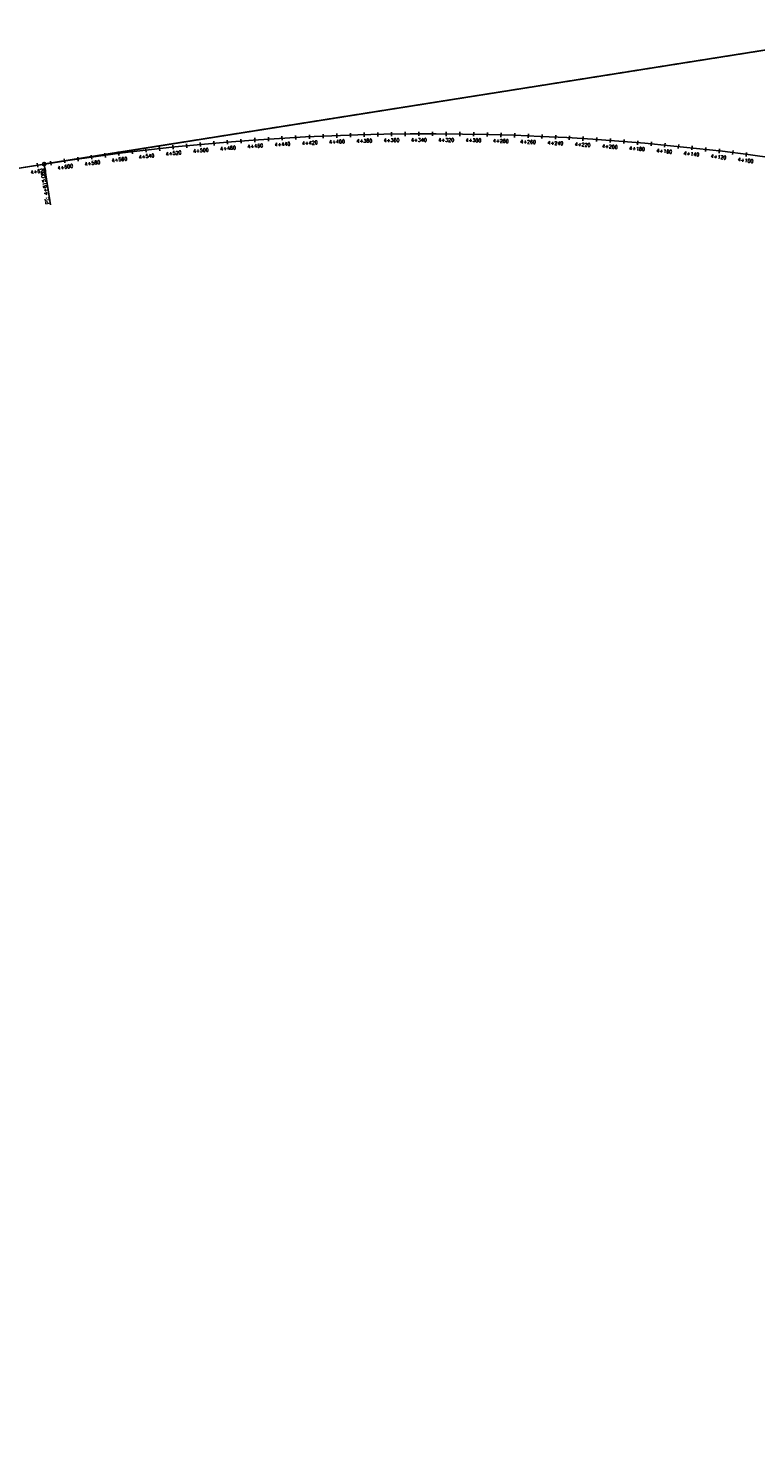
# Model space of a CAD drawing. Header units: metres. Extents: x 1075226 to 1080109, y 1572445 to 1573471.
# Tile 2 of 10: x 1075755 to 1076286, y 1572445 to 1573471. Entities that reach past the tile are written whole.
import ezdxf

# ---------------------------------------------------------------- set-up
doc = ezdxf.new("R2010")
doc.units = ezdxf.units.M
doc.linetypes.add('HIDDEN', pattern=[0.375, 0.25, -0.125])
for name, color, linetype in [('C-ROAD-CNTR-N', 92, 'Continuous'), ('C-ROAD-LINE-EXTN', 252, 'HIDDEN'), ('C-ROAD-STAN', 11, 'Continuous'), ('C-ROAD-STAN-MAJR', 11, 'Continuous'), ('C-ROAD-STAN-MINR', 11, 'Continuous')]:
    doc.layers.add(name, color=color, linetype=linetype)
doc.styles.get("Standard").update_dxf_attribs({"font": 'simplex.shx'})

# ---------------------------------------------------------------- blocks, each defined once
blk = doc.blocks.new('AeccTickLine')
blk.add_line((0, -0.5), (0, 0.5))
blk = doc.blocks.new('AeccTickCircle')
blk.add_circle((0, 0), 1)

msp = doc.modelspace()

# ---------------------------------------------------------------- linework, layer by layer
at = {"flags": 128}
msp.add_lwpolyline([(1080096, 1573338.1), (1078176.5, 1572444.8), (1076394.5, 1573470.9), (1075229.4, 1573286.5)], dxfattribs=at)
at = {"layer": 'C-ROAD-CNTR-N', "color": 92, "linetype": 'Continuous', "lineweight": -3, "flags": 128}
msp.add_lwpolyline([(1080096, 1573338.1), (1079024.1, 1572839.2, -0.244193), (1077366.4, 1572911.3), (1076945.8, 1573153.5, 0.171517), (1075766.2, 1573371.5), (1075229.4, 1573286.5)], format="xyb", dxfattribs=at)
at = {"layer": 'C-ROAD-LINE-EXTN', "color": 252, "linetype": 'HIDDEN', "lineweight": -3}
msp.add_line((1076394.5, 1573470.9), (1075766.2, 1573371.5), dxfattribs=at)
at = {"layer": 'C-ROAD-STAN', "color": 11, "linetype": 'Continuous', "lineweight": -3}
msp.add_line((1075766.2, 1573371.5), (1075770.8, 1573341.8), dxfattribs=at)
msp.add_circle((1075766.2, 1573371.5), 0.05, dxfattribs=at)

# ---------------------------------------------------------------- block references
at = {"layer": 'C-ROAD-STAN', "color": 11, "linetype": 'Continuous', "lineweight": -3, "xscale": 1.25, "yscale": 1.25, "zscale": 1.25, "rotation": 188.9952043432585}
msp.add_blockref('AeccTickCircle', (1075766.2, 1573371.5), dxfattribs=at)
at = {"layer": 'C-ROAD-STAN-MAJR', "color": 11, "linetype": 'Continuous', "lineweight": -3, "xscale": 3, "yscale": 3, "zscale": 3}
for p, rotation in [((1075900.2, 1573387.6), 184.6954950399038), ((1075920.2, 1573389.1), 184.0588752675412), ((1075940.1, 1573390.4), 183.4222554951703), ((1075960.1, 1573391.5), 182.7856357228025), ((1075980.1, 1573392.3), 182.1490159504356), ((1076000.1, 1573393), 181.512396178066), ((1076020.1, 1573393.4), 180.8757764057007), ((1076040.1, 1573393.6), 180.2391566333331), ((1076060.1, 1573393.5), 179.6025368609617), ((1076080.1, 1573393.3), 178.9659170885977), ((1076100.1, 1573392.8), 178.3292973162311), ((1076120.1, 1573392.1), 177.692677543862), ((1076140, 1573391.2), 177.0560577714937), ((1076160, 1573390.1), 176.4194379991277), ((1076180, 1573388.7), 175.7828182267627), ((1076199.9, 1573387.1), 175.1461984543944), ((1075800.9, 1573376.6), 187.8785939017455), ((1075820.7, 1573379.2), 187.241974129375), ((1075840.5, 1573381.6), 186.6053543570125), ((1075860.4, 1573383.8), 185.9687345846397), ((1075880.3, 1573385.8), 185.3321148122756), ((1076219.8, 1573385.3), 174.5095786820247), ((1076239.7, 1573383.3), 173.8729589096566), ((1076259.6, 1573381.1), 173.2363391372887), ((1076279.4, 1573378.6), 172.5997193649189), ((1075761.3, 1573370.7), 188.9952043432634), ((1075781.1, 1573373.8), 188.5152136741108)]:
    msp.add_blockref('AeccTickLine', p, dxfattribs=dict(at, rotation=rotation))
at = {"layer": 'C-ROAD-STAN-MINR', "color": 11, "linetype": 'Continuous', "lineweight": -3}
for p, xscale, yscale, zscale, rotation in [((1075890.3, 1573386.7), 3, 3, 3, 185.013804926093), ((1075910.2, 1573388.3), 3, 3, 3, 184.3771851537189), ((1075930.2, 1573389.8), 3, 3, 3, 183.7405653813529), ((1075950.1, 1573391), 3, 3, 3, 183.1039456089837), ((1075970.1, 1573391.9), 3, 3, 3, 182.4673258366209), ((1075990.1, 1573392.7), 3, 3, 3, 181.8307060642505), ((1076010.1, 1573393.2), 3, 3, 3, 181.1940862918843), ((1076030.1, 1573393.5), 3, 3, 3, 180.5574665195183), ((1076050.1, 1573393.6), 3, 3, 3, 179.9208467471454), ((1076070.1, 1573393.5), 3, 3, 3, 179.2842269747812), ((1076090.1, 1573393.1), 3, 3, 3, 178.6476072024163), ((1076110.1, 1573392.5), 3, 3, 3, 178.010987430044), ((1076130, 1573391.7), 3, 3, 3, 177.3743676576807), ((1076150, 1573390.7), 3, 3, 3, 176.7377478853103), ((1076170, 1573389.4), 3, 3, 3, 176.1011281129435), ((1076189.9, 1573388), 3.000000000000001, 3.000000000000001, 3.000000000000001, 175.4645083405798), ((1076209.9, 1573386.3), 3, 3, 3, 174.8278885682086), ((1075810.8, 1573377.9), 3, 3, 3, 187.560284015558), ((1075830.6, 1573380.5), 3, 3, 3, 186.9236642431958), ((1075850.5, 1573382.8), 3, 3, 3, 186.2870444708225), ((1075870.4, 1573384.8), 3, 3, 3, 185.6504246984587), ((1076229.8, 1573384.4), 3, 3, 3, 174.1912687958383), ((1076249.6, 1573382.2), 3, 3, 3, 173.5546490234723), ((1076269.5, 1573379.9), 3, 3, 3, 172.918029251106), ((1075771.2, 1573372.2), 3, 3, 3, 188.8335235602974), ((1075791, 1573375.2), 3, 3, 3, 188.1969037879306)]:
    msp.add_blockref('AeccTickLine', p, dxfattribs=dict(at, xscale=xscale, yscale=yscale, zscale=zscale, rotation=rotation))

# ---------------------------------------------------------------- texts
at = {"layer": 'C-ROAD-STAN', "color": 11, "linetype": 'Continuous', "lineweight": -3, "insert": (1075770.1, 1573342.4), "char_height": 2.54, "attachment_point": 7, "rotation": 98.9952}
msp.add_mtext('PT: 4+615.08', dxfattribs=at)
at = {"layer": 'C-ROAD-STAN-MAJR', "color": 11, "linetype": 'Continuous', "lineweight": -3, "char_height": 2.54, "attachment_point": 2}
for s, insert, rotation in [('4+440', (1075940.3, 1573387.3), 3.4223), ('4+420', (1075960.3, 1573388.3), 2.7856), ('4+400', (1075980.2, 1573389.2), 2.149), ('4+380', (1076000.2, 1573389.8), 1.5124), ('4+360', (1076020.1, 1573390.2), 0.8758), ('4+340', (1076040.1, 1573390.4), 0.2392), ('4+320', (1076060.1, 1573390.4), 359.6025), ('4+300', (1076080, 1573390.2), 358.9659), ('4+280', (1076100, 1573389.7), 358.3293), ('4+260', (1076119.9, 1573389), 357.6927), ('4+240', (1076139.9, 1573388.1), 357.0561), ('4+540', (1075840.9, 1573378.5), 6.6054), ('4+520', (1075860.7, 1573380.7), 5.9687), ('4+500', (1075880.6, 1573382.7), 5.3321), ('4+480', (1075900.5, 1573384.4), 4.6955), ('4+460', (1075920.4, 1573386), 4.0589), ('4+220', (1076159.8, 1573387), 356.4194), ('4+200', (1076179.7, 1573385.6), 355.7828), ('4+180', (1076199.6, 1573384), 355.1462), ('4+160', (1076219.5, 1573382.2), 354.5096), ('4+140', (1076239.4, 1573380.2), 353.873), ('4+120', (1076259.2, 1573378), 353.2363), ('4+620', (1075761.8, 1573367.6), 8.9952), ('4+600', (1075781.5, 1573370.7), 8.5152), ('4+580', (1075801.3, 1573373.5), 7.8786), ('4+560', (1075821.1, 1573376.1), 7.242), ('4+100', (1076279, 1573375.5), 352.5997)]:
    msp.add_mtext(s, dxfattribs=dict(at, insert=insert, rotation=rotation))

doc.saveas('drawing.dxf')
